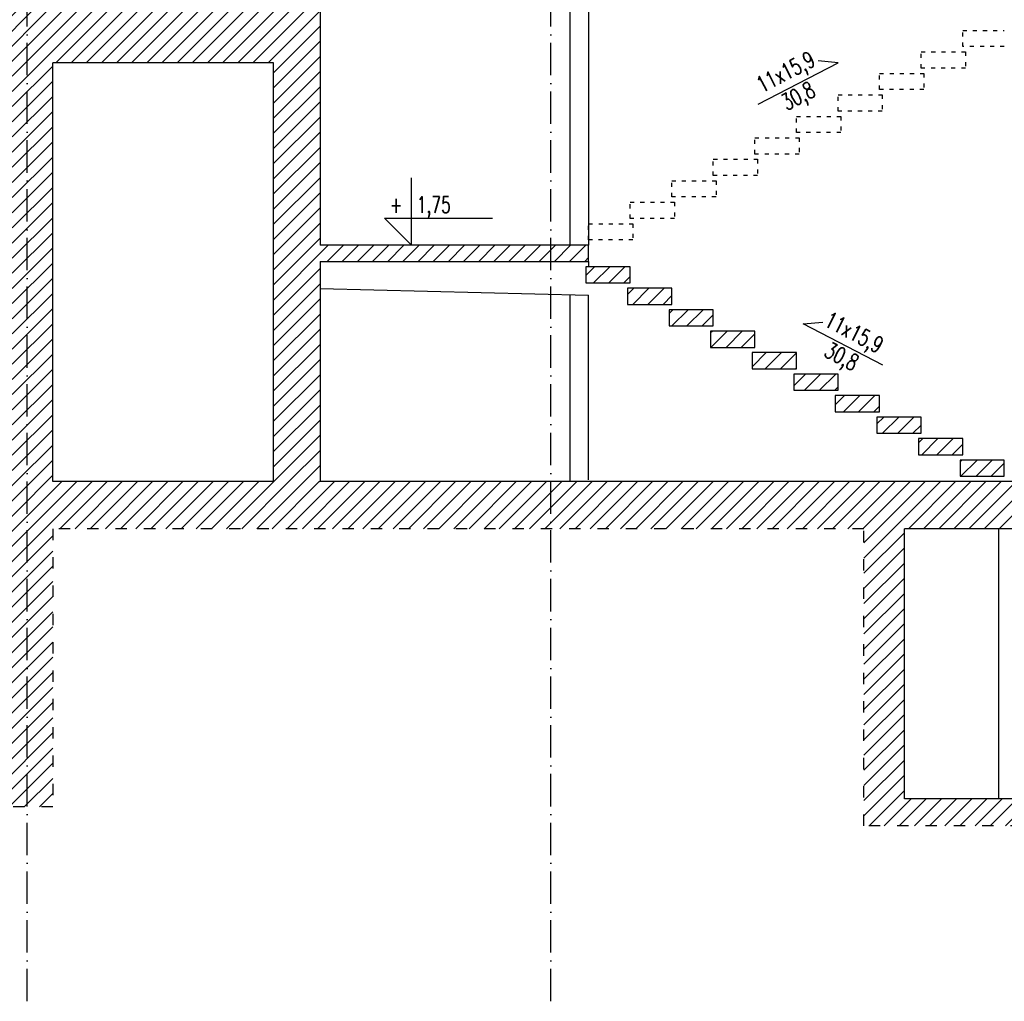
# Model space of a CAD drawing. Header units: millimetres. Extents: x 167273 to 188273, y -125105 to -88145.
# Tile 92 of 210: x 176523 to 177252, y -106890 to -106163. Entities that reach past the tile are written whole.
import ezdxf

# ---------------------------------------------------------------- set-up
doc = ezdxf.new("R2010")
doc.units = ezdxf.units.MM
doc.linetypes.add('ACAD_ISO03W100', pattern=[30, 12, -18])
doc.linetypes.add('ACAD_ISO10W100', pattern=[18, 12, -3, 0, -3])
for name, color, linetype in [('a-op_leader', 9, 'Continuous'), ('a-op_text', 9, 'Continuous'), ('a-osie', 1, 'ACAD_ISO10W100'), ('b-cienka', 9, 'Continuous'), ('b-przerywana1', 9, 'ACAD_ISO03W100'), ('b-przerywana2', 2, 'ACAD_ISO03W100'), ('b-widokowa', 7, 'Continuous'), ('b-ściany', 2, 'Continuous'), ('h-hatch', 8, 'Continuous')]:
    doc.layers.add(name, color=color, linetype=linetype)
doc.styles.add('PPAB_100', font='romans.shx', dxfattribs={"width": 0.7, "height": 12})
doc.styles.add('PPAB_50', font='romans.shx', dxfattribs={"width": 0.7, "height": 8})
pattern_1 = [(45, (0, 10000), (-5.61266008, 5.61266008), [])]

# ---------------------------------------------------------------- blocks, each defined once
blk = doc.blocks.new('kota')
at = {"layer": 'a-op_text'}
for p, q in [((-27153.37, 102049.9), (-27153.37, 102074.9)), ((-27163.37, 102059.9), (-27123.37, 102059.9)), ((-27153.37, 102049.9), (-27163.37, 102059.9))]:
    blk.add_line(p, q, dxfattribs=at)
at = {"layer": 'a-op_text', "style": 'PPAB_50', "flags": 4}
for tag, p in [('ZNAK', (-27161.37, 102061.9)), ('WARTOSC', (-27151.37, 102061.9))]:
    blk.add_attdef(tag, p, '', height=8, dxfattribs=at)

msp = doc.modelspace()

# ---------------------------------------------------------------- hatches: boundary and pattern name
at = {"layer": 'h-hatch'}
h = msp.add_hatch(dxfattribs=at)
h.set_pattern_fill('ANSI31', color=256, scale=2.5, style=0)
h.set_pattern_definition(pattern_1)
h.paths.add_polyline_path([(176745.44, -106155.35), (173125.59, -106155.35), (173157.44, -106171.91), (173157.44, -106195.35), (173455.44, -106195.35), (173455.44, -106505.35), (173487.44, -106505.35), (173487.44, -106195.35), (174981.44, -106195.35), (174981.44, -106300.35), (175011.44, -106300.35), (175011.44, -106195.35), (175746.44, -106195.35), (175746.44, -106505.35), (175776.44, -106505.35), (175776.44, -106195.35), (176129.44, -106195.35), (176129.44, -106505.35), (176159.44, -106505.35), (176159.44, -106195.35), (176517.44, -106195.35), (176517.44, -106505.35), (176547.44, -106505.35), (176547.44, -106195.35), (176710.94, -106195.35), (176710.94, -106505.35), (176745.44, -106505.35), (176745.44, -106342.35), (176944.44, -106342.35), (176944.44, -106330.35), (176745.44, -106330.35)])
h = msp.add_hatch(dxfattribs=at)
h.set_pattern_fill('ANSI31', color=256, scale=2.5, style=0)
h.set_pattern_definition(pattern_1)
h.paths.add_polyline_path([(177252.44, -106489.44), (177219.64, -106489.44), (177219.64, -106501.44), (177252.44, -106501.44)])
h.paths.add_polyline_path([(177221.64, -106473.53), (177188.84, -106473.53), (177188.84, -106485.53), (177221.64, -106485.53)])
h.paths.add_polyline_path([(177190.84, -106457.62), (177158.04, -106457.62), (177158.04, -106469.62), (177190.84, -106469.62)])
h.paths.add_polyline_path([(177160.04, -106441.72), (177127.24, -106441.72), (177127.24, -106453.72), (177160.04, -106453.72)])
h.paths.add_polyline_path([(177129.24, -106425.81), (177096.44, -106425.81), (177096.44, -106437.81), (177129.24, -106437.81)])
h.paths.add_polyline_path([(177098.44, -106409.9), (177065.64, -106409.9), (177065.64, -106421.9), (177098.44, -106421.9)])
h.paths.add_polyline_path([(177067.64, -106393.99), (177034.84, -106393.99), (177034.84, -106405.99), (177067.64, -106405.99)])
h.paths.add_polyline_path([(177036.84, -106378.08), (177004.04, -106378.08), (177004.04, -106390.08), (177036.84, -106390.08)])
h.paths.add_polyline_path([(177006.04, -106362.17), (176973.24, -106362.17), (176973.24, -106374.17), (177006.04, -106374.17)])
h.paths.add_polyline_path([(176975.24, -106346.26), (176942.44, -106346.26), (176942.44, -106358.26), (176975.24, -106358.26)])
h = msp.add_hatch(dxfattribs=at)
h.set_pattern_fill('ANSI31', color=256, scale=2.5, style=0)
h.set_pattern_definition(pattern_1)
h.paths.add_polyline_path([(179254.44, -106505.35), (174991.94, -106505.35), (174991.94, -106507.35), (174186.44, -106507.36), (174186.44, -106540.35), (174994.44, -106540.35), (175009.44, -106540.35), (175326.44, -106540.35), (175326.44, -106726.35), (175370.44, -106726.35), (175370.44, -106540.35), (176510.44, -106540.35), (176510.44, -106726.35), (175379.44, -106726.35), (175379.44, -106746.35), (176547.44, -106746.35), (176547.44, -106540.35), (177148.44, -106540.35), (177148.44, -106760.35), (179407.44, -106760.35), (179407.44, -106523.35), (179385.44, -106523.35), (179385.44, -106680.35), (179273.44, -106680.35), (179254.44, -106680.35), (179254.44, -106695.35), (179385.44, -106695.35), (179385.44, -106740.35), (179254.44, -106740.35), (179254.44, -106695.35)])
h.paths.add_polyline_path([(177178.44, -106540.35), (179211.44, -106540.35), (179211.44, -106740.35), (177178.44, -106740.35)], flags=16)

# ---------------------------------------------------------------- linework, layer by layer
at = {"layer": 'a-op_leader'}
for points in [[(177070.08, -106225.78), (177129.23, -106195.23), (177114.54, -106193.83)], [(177162.5, -106419.22), (177103.35, -106388.67), (177118.04, -106387.27)]]:
    msp.add_lwpolyline(points, dxfattribs=at)
at = {"layer": 'a-osie', "ltscale": 2}
for p, q in [((176528.44, -106890.35), (176528.44, -105303.03)), ((176916.44, -106890.35), (176916.44, -105303.03))]:
    msp.add_line(p, q, dxfattribs=at)
at = {"layer": 'b-cienka'}
for p, q in [((176930.44, -106017), (176930.44, -106330.35)), ((176930.44, -106367), (176930.44, -106505.35))]:
    msp.add_line(p, q, dxfattribs=at)
at = {"layer": 'b-przerywana1', "ltscale": 0.25}
msp.add_lwpolyline([(177252.44, -106183.26), (177221.64, -106183.26), (177221.64, -106171.26), (177252.44, -106171.26)], dxfattribs=at)
for points in [[(177190.84, -106187.17), (177223.64, -106187.17), (177223.64, -106199.17), (177190.84, -106199.17)], [(177160.04, -106203.08), (177192.84, -106203.08), (177192.84, -106215.08), (177160.04, -106215.08)], [(177129.24, -106218.99), (177162.04, -106218.99), (177162.04, -106230.99), (177129.24, -106230.99)], [(177098.44, -106234.9), (177131.24, -106234.9), (177131.24, -106246.9), (177098.44, -106246.9)], [(177067.64, -106250.81), (177100.44, -106250.81), (177100.44, -106262.81), (177067.64, -106262.81)], [(177036.84, -106266.72), (177069.64, -106266.72), (177069.64, -106278.72), (177036.84, -106278.72)], [(177006.04, -106282.62), (177038.84, -106282.62), (177038.84, -106294.62), (177006.04, -106294.62)], [(176975.24, -106298.53), (177008.04, -106298.53), (177008.04, -106310.53), (176975.24, -106310.53)], [(176944.44, -106314.44), (176977.24, -106314.44), (176977.24, -106326.44), (176944.44, -106326.44)]]:
    msp.add_lwpolyline(points, close=True, dxfattribs=at)
at = {"layer": 'b-przerywana2', "ltscale": 0.7}
for p, q in [((176547.44, -106540.35), (176547.44, -106746.35)), ((177148.44, -106540.35), (176547.44, -106540.35)), ((177148.44, -106760.35), (177148.44, -106540.65)), ((176547.44, -106746.35), (175370.44, -106746.35)), ((179407.44, -106760.35), (177148.44, -106760.35))]:
    msp.add_line(p, q, dxfattribs=at)
at = {"layer": 'b-widokowa'}
for p, q in [((176944.44, -106017.35), (176944.44, -106330.35)), ((176944.44, -106342.35), (176944.44, -106346.26)), ((176745.44, -106362.35), (176944.44, -106367.35)), ((176944.44, -106504.15), (176944.44, -106367.35))]:
    msp.add_line(p, q, dxfattribs=at)
at = {"layer": 'b-widokowa', "ltscale": 0.5}
msp.add_line((177248.44, -106740.35), (177248.44, -106540.65), dxfattribs=at)
at = {"layer": 'b-ściany'}
for p, q in [((176745.44, -105992.35), (176745.44, -106330.35)), ((176547.44, -106505.35), (176547.44, -106195.33)), ((176710.94, -106195.35), (176547.44, -106195.35)), ((176710.94, -106505.35), (176710.94, -106195.33)), ((176745.44, -106342.35), (176745.44, -106505.38)), ((176710.94, -106505.35), (176547.44, -106505.35)), ((178592.44, -106505.35), (176745.44, -106505.35)), ((179211.44, -106540.35), (177178.44, -106540.35)), ((177178.44, -106740.35), (177178.44, -106540.35)), ((179211.44, -106740.35), (177178.44, -106740.35))]:
    msp.add_line(p, q, dxfattribs=at)
msp.add_lwpolyline([(176745.44, -106342.35), (176944.44, -106342.35), (176944.44, -106330.35), (176745.44, -106330.35)], dxfattribs=at)
for points in [[(176975.24, -106346.26), (176942.44, -106346.26), (176942.44, -106358.26), (176975.24, -106358.26)], [(177006.04, -106362.17), (176973.24, -106362.17), (176973.24, -106374.17), (177006.04, -106374.17)], [(177036.84, -106378.08), (177004.04, -106378.08), (177004.04, -106390.08), (177036.84, -106390.08)], [(177067.64, -106393.99), (177034.84, -106393.99), (177034.84, -106405.99), (177067.64, -106405.99)], [(177098.44, -106409.9), (177065.64, -106409.9), (177065.64, -106421.9), (177098.44, -106421.9)], [(177129.24, -106425.81), (177096.44, -106425.81), (177096.44, -106437.81), (177129.24, -106437.81)], [(177160.04, -106441.72), (177127.24, -106441.72), (177127.24, -106453.72), (177160.04, -106453.72)], [(177190.84, -106457.62), (177158.04, -106457.62), (177158.04, -106469.62), (177190.84, -106469.62)], [(177221.64, -106473.53), (177188.84, -106473.53), (177188.84, -106485.53), (177221.64, -106485.53)], [(177252.44, -106489.44), (177219.64, -106489.44), (177219.64, -106501.44), (177252.44, -106501.44)]]:
    msp.add_lwpolyline(points, close=True, dxfattribs=at)

# ---------------------------------------------------------------- block references
at = {"layer": 'a-op_text'}
ref = msp.add_blockref('kota', (231119.89, -310430.16), dxfattribs=dict(at, xscale=2, yscale=2, zscale=2))
ref.add_attrib('ZNAK', '+', (176797.14, -106306.35), dxfattribs={"height": 12, "style": 'PPAB_100', "width": 0.7})
ref.add_attrib('WARTOSC', '1,75', (176817.14, -106306.35), dxfattribs={"height": 12, "style": 'PPAB_100', "width": 0.7})

# ---------------------------------------------------------------- texts
at = {"layer": 'a-op_text', "ltscale": 0.5, "char_height": 12, "width": 57.77, "attachment_point": 5, "style": 'PPAB_100'}
for insert, rotation in [((177095.84, -106212.47), 27.42975), ((177135.74, -106405.4), 332.57025)]:
    msp.add_mtext('{\\Fromans.shx|c238;11}x1{\\Fromans.shx|c238;5,9}\\P{\\Fromans.shx|c238;30,8}', dxfattribs=dict(at, insert=insert, rotation=rotation))

doc.saveas('drawing.dxf')
